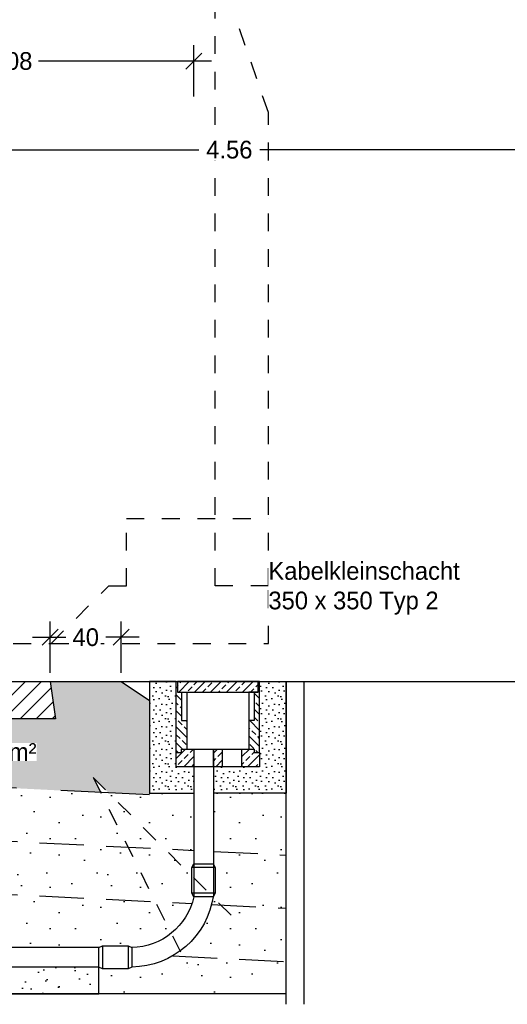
# Model space of a CAD drawing. Header units: metres. Extents: x -8 to 484, y -254 to 116.
# Tile 82 of 172: x 151.92 to 154.67, y -35.27 to -29.71. Entities that reach past the tile are written whole.
import ezdxf

# ---------------------------------------------------------------- set-up
doc = ezdxf.new("R2010")
doc.units = ezdxf.units.M
doc.linetypes.add('STRICHLINIE', pattern=[0.75, 0.5, -0.25])
doc.linetypes.add('STRICHPUNKT', pattern=[25.4, 12.7, -6.35, 0, -6.35])
for name, color, linetype in [('GTU_A_Druckbereich', 7, 'STRICHPUNKT'), ('GTU_A_Lichtraumprofil', 252, 'Continuous'), ('GTU_B', 253, 'Continuous'), ('GTU_B_Bemaßung', 253, 'Continuous'), ('GTU_P', 1, 'Continuous'), ('GTU_P_Baugrube', 11, 'Continuous'), ('GTU_P_Bemaßung', 1, 'Continuous'), ('GTU_P_Beschriftung', 1, 'Continuous')]:
    doc.layers.add(name, color=color, linetype=linetype)
doc.styles.add('PROVI', font='PROVI.SHX')
doc.dimstyles.new('1zu50', dxfattribs={"dimscale": 0.5, "dimtxt": 0.2, "dimasz": 0.18, "dimexe": 0.18, "dimexo": 0.02, "dimgap": 0.09, "dimtad": 0, "dimtih": 1, "dimtoh": 1, "dimzin": 4, "dimdsep": 46, "dimtxsty": 'PROVI', "dimblk1": 'OBLIQUE', "dimblk2": 'OBLIQUE', "dimsah": 1, "dimcen": 0.3, "dimdle": 0.2, "dimclrd": 256, "dimclre": 256, "dimclrt": 256, "dimadec": 0, "dimazin": 0, "dimtfac": 1, "dimtdec": 4, "dimtofl": 0, "dimtmove": 2, "dimatfit": 3, "dimldrblk": 'NONE', "dimfxl": 0.4, "dimfxlon": 1, "dimtfill": 1, "dimtfillclr": 256, "dimtolj": 1, "dimtzin": 0, "dimlwd": -1, "dimlwe": -1, "dimarcsym": 0})
doc.dimstyles.new('1zu50 (cm)', dxfattribs={"dimscale": 0.5, "dimtxt": 0.2, "dimasz": 0.18, "dimexe": 0.18, "dimexo": 0.02, "dimgap": 0.09, "dimtad": 0, "dimtih": 1, "dimtoh": 1, "dimdec": 0, "dimlfac": 100, "dimzin": 4, "dimdsep": 46, "dimtxsty": 'PROVI', "dimblk1": 'OBLIQUE', "dimblk2": 'OBLIQUE', "dimsah": 1, "dimcen": 0.3, "dimdle": 0.2, "dimclrd": 256, "dimclre": 256, "dimclrt": 256, "dimadec": 0, "dimazin": 0, "dimtfac": 1, "dimtdec": 4, "dimtofl": 0, "dimtmove": 2, "dimatfit": 3, "dimldrblk": 'NONE', "dimfxl": 0.4, "dimfxlon": 1, "dimtfill": 1, "dimtfillclr": 256, "dimtolj": 1, "dimtzin": 0, "dimlwd": -1, "dimlwe": -1, "dimarcsym": 0})
pattern_1 = [(45, (-40.98976, 10.93253), (-0.04490128, 0.04490128), []), (45, (-40.94486, 10.93253), (-0.04490128, 0.04490128), [0.03175, -0.015875])]

# ---------------------------------------------------------------- blocks, each defined once
blk = doc.blocks.new('Lira_250m GC mit_Ola')
at = {"layer": 'GTU_A_Lichtraumprofil', "linetype": 'STRICHLINIE', "ltscale": 0.2}
for points in [[(0.75, 0.055), (1.3875, 0.055), (1.3875, -0.038), (1.4625, -0.038), (1.4625, 0), (1.6125, 0), (1.6125, 0.055), (2.025, 0.055), (3.25, 0.055), (3.25, 0.38), (3.25, 3.05), (2.61, 4.9), (-1.11, 4.9), (-1.75, 3.05), (-1.75, 0.38), (-1.75, 0.055), (-0.525, 0.055), (-0.1125, 0.055), (-0.1125, 0), (0.0375, 0), (0.0375, -0.038), (0.1125, -0.038), (0.1125, 0.055), (0.75, 0.055)], [(3.25, 0.38), (2.95, 0.38), (2.95, 3.9172)], [(2.025, 0.055), (2.35, 0.38), (2.45, 0.38), (2.45, 0.76), (3.25, 0.76)]]:
    blk.add_lwpolyline(points, dxfattribs=at)
blk = doc.blocks.new('Druckbereich')
at = {"layer": 'GTU_A_Druckbereich', "linetype": 'STRICHLINIE', "ltscale": 0.2}
for p, q in [((-0.7377, -0.7), (-1.5862, -1.5485)), ((-0.7377, -0.7), (-1.2743, -1.7733)), ((2.2623, -0.7), (3.1108, -1.5485)), ((2.2623, -0.7), (2.799, -1.7733))]:
    blk.add_line(p, q, dxfattribs=at)
blk = doc.blocks.new('_OBLIQUE')
at = {"color": 0, "linetype": 'ByBlock'}
blk.add_line((-0.5, -0.5), (0.5, 0.5), dxfattribs=at)
blk = doc.blocks.new('*D473')
at = {"layer": 'Defpoints', "color": 0, "linetype": 'Continuous'}
for p in [(155.3844, -30.4451), (150.8244, -33.4871), (155.3844, -33.4871)]:
    blk.add_point(p, dxfattribs=at)
at = {"layer": 'GTU_B_Bemaßung', "linetype": 'Continuous'}
for p, q in [((150.8244, -30.6451), (150.8244, -30.3551)), ((155.3844, -30.6451), (155.3844, -30.3551)), ((150.7244, -30.4451), (152.9332, -30.4451)), ((155.4844, -30.4451), (153.2757, -30.4451))]:
    blk.add_line(p, q, dxfattribs=at)
at = {"layer": 'GTU_B_Bemaßung', "linetype": 'Continuous', "xscale": 0.09, "yscale": 0.09, "zscale": 0.09, "rotation": 180}
blk.add_blockref('_OBLIQUE', (150.8244, -30.4451), dxfattribs=at)
at = {"layer": 'GTU_B_Bemaßung', "linetype": 'Continuous', "xscale": 0.09, "yscale": 0.09, "zscale": 0.09}
blk.add_blockref('_OBLIQUE', (155.3844, -30.4451), dxfattribs=at)
at = {"layer": 'GTU_B_Bemaßung', "linetype": 'Continuous', "insert": (153.1044, -30.4451), "char_height": 0.1, "attachment_point": 5, "style": 'PROVI', "bg_fill": 3, "box_fill_scale": 1.1, "bg_fill_color": 256, "bg_fill_true_color": 13158600, "bg_fill_transparency": 0}
blk.add_mtext('\\A1;4.56', dxfattribs=at)
blk = doc.blocks.new('_None')
blk = doc.blocks.new('*D478')
at = {"layer": 'Defpoints', "color": 0, "linetype": 'Continuous'}
for p in [(152.9046, -29.9451), (150.8244, -33.4871), (152.9046, -33.8251)]:
    blk.add_point(p, dxfattribs=at)
at = {"layer": 'GTU_P_Bemaßung', "linetype": 'Continuous'}
for p, q in [((150.8244, -30.1451), (150.8244, -29.8551)), ((152.9046, -30.1451), (152.9046, -29.8551)), ((150.7244, -29.9451), (151.6995, -29.9451)), ((153.0046, -29.9451), (152.0295, -29.9451))]:
    blk.add_line(p, q, dxfattribs=at)
at = {"layer": 'GTU_P_Bemaßung', "linetype": 'Continuous', "xscale": 0.09, "yscale": 0.09, "zscale": 0.09, "rotation": 180}
blk.add_blockref('_OBLIQUE', (150.8244, -29.9451), dxfattribs=at)
at = {"layer": 'GTU_P_Bemaßung', "linetype": 'Continuous', "xscale": 0.09, "yscale": 0.09, "zscale": 0.09}
blk.add_blockref('_OBLIQUE', (152.9046, -29.9451), dxfattribs=at)
at = {"layer": 'GTU_P_Bemaßung', "linetype": 'Continuous', "insert": (151.8645, -29.9451), "char_height": 0.1, "attachment_point": 5, "style": 'PROVI', "bg_fill": 3, "box_fill_scale": 1.1, "bg_fill_color": 256, "bg_fill_true_color": 13158600, "bg_fill_transparency": 0}
blk.add_mtext('\\A1;2.08', dxfattribs=at)
blk = doc.blocks.new('*D480')
at = {"layer": 'Defpoints', "color": 0, "linetype": 'Continuous'}
for p in [(152.4954, -33.1951), (152.0954, -33.4451), (152.4954, -33.4451)]:
    blk.add_point(p, dxfattribs=at)
at = {"layer": 'GTU_P_Bemaßung', "linetype": 'Continuous'}
for p, q in [((152.0954, -33.3951), (152.0954, -33.1051)), ((152.4954, -33.3951), (152.4954, -33.1051)), ((151.9954, -33.1951), (152.1833, -33.1951)), ((152.5954, -33.1951), (152.4076, -33.1951))]:
    blk.add_line(p, q, dxfattribs=at)
at = {"layer": 'GTU_P_Bemaßung', "linetype": 'Continuous', "xscale": 0.09, "yscale": 0.09, "zscale": 0.09, "rotation": 180}
blk.add_blockref('_OBLIQUE', (152.0954, -33.1951), dxfattribs=at)
at = {"layer": 'GTU_P_Bemaßung', "linetype": 'Continuous', "xscale": 0.09, "yscale": 0.09, "zscale": 0.09}
blk.add_blockref('_OBLIQUE', (152.4954, -33.1951), dxfattribs=at)
at = {"layer": 'GTU_P_Bemaßung', "linetype": 'Continuous', "insert": (152.2954, -33.1951), "char_height": 0.1, "attachment_point": 5, "style": 'PROVI', "bg_fill": 3, "box_fill_scale": 1.1, "bg_fill_color": 256, "bg_fill_true_color": 13158600, "bg_fill_transparency": 0}
blk.add_mtext('\\A1;40', dxfattribs=at)
blk = doc.blocks.new('GTU_Kls Typ 2')
h = blk.add_hatch()
h.set_pattern_fill('ANSI33', color=256, scale=0.01, angle=156.5422)
h.set_pattern_definition([(135, (-40.98976, 10.93253), (-0.04490128, -0.04490128), []), (135, (-40.98976, 10.977434), (-0.04490128, -0.04490128), [0.03175, -0.015875])])
h.paths.add_polyline_path([(0.175, -0.22), (0.205, -0.22), (0.205, -0.06), (0.2275, -0.06), (0.2275, 0), (0.235, 0), (0.235, -0.4), (0.205, -0.4), (0.205, -0.38), (0.175, -0.38)])
h.paths.add_polyline_path([(-0.235, 0), (-0.2275, 0), (-0.2275, -0.06), (-0.205, -0.06), (-0.205, -0.22), (-0.175, -0.22), (-0.175, -0.38), (-0.205, -0.38), (-0.205, -0.4), (-0.235, -0.4)])
h = blk.add_hatch()
h.set_pattern_fill('ANSI33', color=256, scale=0.01, angle=66.5422)
h.set_pattern_definition(pattern_1)
h.paths.add_polyline_path([(0.235, -0.48), (0.235, -0.4), (0.205, -0.4), (0.205, -0.38), (0.135, -0.38), (0.135, -0.472, 0.414214), (0.143, -0.48)])
h.paths.add_polyline_path([(-0.205, -0.38), (-0.205, -0.4), (-0.235, -0.4), (-0.235, -0.48), (-0.143, -0.48, 0.414214), (-0.135, -0.472), (-0.135, -0.38)])
h.paths.add_polyline_path([(0.22, -0.06), (0.2275, 0), (-0.2275, 0), (-0.22, -0.06)])
h = blk.add_hatch()
h.set_pattern_fill('ANSI33', color=256, scale=0.01, angle=66.5422)
h.set_pattern_definition(pattern_1)
h.paths.add_polyline_path([(0.025, -0.472, -0.414214), (0.017, -0.48), (0, -0.48), (-0.017, -0.48, -0.414214), (-0.025, -0.472), (-0.025, -0.38), (0, -0.38), (0.025, -0.38)])
at = {"flags": 128}
for points in [[(-0.235, -0.4), (-0.235, 0), (-0.2275, 0), (-0.2275, -0.06), (-0.175, -0.06), (-0.175, -0.38)], [(0.2275, 0), (-0.2275, 0), (-0.2275, -0.06), (0.2275, -0.06), (0.2275, 0)], [(0.235, -0.4), (0.235, 0), (0.2275, 0), (0.2275, -0.06), (0.175, -0.06), (0.175, -0.38)], [(-0.205, -0.06), (-0.205, -0.22), (-0.175, -0.22)], [(0.205, -0.06), (0.205, -0.22), (0.175, -0.22)]]:
    blk.add_lwpolyline(points, dxfattribs=at)
blk.add_lwpolyline([(-0.235, -0.48), (-0.235, -0.4), (-0.205, -0.4), (-0.205, -0.38), (0, -0.38), (0.205, -0.38), (0.205, -0.4), (0.235, -0.4), (0.235, -0.48), (0.113, -0.48), (0.017, -0.48), (0, -0.48), (-0.017, -0.48), (-0.113, -0.48)], close=True, dxfattribs=at)
for points in [[(-0.135, -0.38), (-0.135, -0.472, -0.414214), (-0.143, -0.48)], [(-0.017, -0.48, -0.414214), (-0.025, -0.472), (-0.025, -0.38)], [(0.025, -0.38), (0.025, -0.472, -0.414214), (0.017, -0.48)], [(0.143, -0.48, -0.414214), (0.135, -0.472), (0.135, -0.38)]]:
    blk.add_lwpolyline(points, format="xyb", dxfattribs=at)

msp = doc.modelspace()

# ---------------------------------------------------------------- hatches: boundary and pattern name
at = {"layer": 'GTU_B'}
h = msp.add_hatch(dxfattribs=at)
h.set_pattern_fill('ANSI31', color=256, scale=0.02, style=0)
h.set_pattern_definition([(45, (143.324587, -38.48503), (-0.0449013, 0.0449013), [])])
h.paths.add_polyline_path([(149.5244, -33.6551), (149.5534, -33.4451), (149.7884, -33.4451), (149.8774, -33.4201), (149.8774, -33.4201), (149.8974, -33.4451), (150.2124, -33.4451), (150.2324, -33.4201), (150.2324, -33.4201), (150.3214, -33.4451), (150.3214, -33.4451), (150.6214, -33.4871), (151.0274, -33.4871), (151.3274, -33.4451), (151.3274, -33.4451), (151.4164, -33.4201), (151.4164, -33.4201), (151.4364, -33.4451), (151.7514, -33.4451), (151.7714, -33.4201), (151.7714, -33.4201), (151.8604, -33.4451), (152.0954, -33.4451), (152.1244, -33.6551)])
at = {"layer": 'GTU_P', "linetype": 'Continuous', "transparency": 33554508}
msp.add_hatch(color=256, dxfattribs=at).paths.add_polyline_path([(152.3367, -33.9851), (152.4243, -34.0726), (152.6546, -34.0842), (152.6546, -33.5512), (152.6546, -33.5512), (152.6546, -33.5512), (152.4954, -33.4451), (152.0954, -33.4451), (152.1244, -33.6551), (149.5244, -33.6551), (149.5534, -33.4451), (149.1534, -33.4451), (148.8546, -33.6443), (148.8546, -33.8942), (152.3794, -34.0704)])
at = {"layer": 'GTU_P'}
h = msp.add_hatch(dxfattribs=at)
h.set_pattern_fill('SCREED', color=256, scale=0.02, angle=45, style=0)
h.paths.add_polyline_path([(149.1401, -35.2051), (152.369, -35.2051), (152.369, -35.0551), (149.1401, -35.0551)])
at = {"layer": 'GTU_P_Baugrube', "linetype": 'Continuous', "transparency": 33554687}
h = msp.add_hatch(dxfattribs=at)
h.set_pattern_fill('DOTS2', color=256, scale=0.02, style=0)
h.paths.add_polyline_path([(153.4246, -34.0751), (153.0146, -34.0751), (153.0146, -34.4736), (153.0246, -34.4937), (153.0246, -34.639), (153.014, -34.6591), (153.0134, -34.6591), (153.0087, -34.6908), (152.9997, -34.7236), (152.9861, -34.7612), (152.9634, -34.8124), (152.9298, -34.8645), (152.8864, -34.9168), (152.8292, -34.9654), (152.7843, -34.9935), (152.7505, -35.0109), (152.7118, -35.0271), (152.6786, -35.0381), (152.6406, -35.0471), (152.6209, -35.0504), (152.5872, -35.0548), (152.5549, -35.0551), (152.5344, -35.0651), (152.3892, -35.0651), (152.369, -35.0551), (152.369, -35.2051), (153.4246, -35.2051)])

# ---------------------------------------------------------------- linework, layer by layer
at = {"layer": 'GTU_B', "flags": 128}
msp.add_lwpolyline([(149.5244, -33.6551), (149.5534, -33.4451), (149.7884, -33.4451), (149.8774, -33.4201), (149.8974, -33.4451), (150.2124, -33.4451), (150.2324, -33.4201), (150.3214, -33.4451), (150.6214, -33.4871), (151.0274, -33.4871), (151.3274, -33.4451), (151.4164, -33.4201), (151.4364, -33.4451), (151.7514, -33.4451), (151.7714, -33.4201), (151.8604, -33.4451), (152.0954, -33.4451), (152.1244, -33.6551), (149.5244, -33.6551)], dxfattribs=at)
at = {"layer": 'GTU_P', "linetype": 'Continuous'}
msp.add_line((152.4954, -33.4451), (157.0246, -33.4451), dxfattribs=at)
at = {"layer": 'GTU_P'}
for p, q in [((153.0246, -34.4937), (152.894, -34.4937)), ((153.0246, -34.639), (152.894, -34.639)), ((152.369, -34.9451), (149.1401, -34.9451)), ((152.3892, -34.9345), (152.3892, -35.0651)), ((152.5344, -34.9345), (152.5344, -35.0651)), ((152.369, -35.0551), (149.1401, -35.0551))]:
    msp.add_line(p, q, dxfattribs=at)
at = {"layer": 'GTU_P', "linetype": 'STRICHLINIE'}
msp.add_lwpolyline([(152.0954, -33.4451), (152.4954, -33.4451), (152.4954, -33.4451), (152.6546, -33.5512)], dxfattribs=at)
at = {"layer": 'GTU_P', "linetype": 'Continuous'}
for points in [[(152.9046, -33.8251), (152.9046, -34.6591, -0.347307), (152.5546, -34.9451)], [(153.0146, -33.8251), (153.0146, -34.6511, -0.371558), (152.5546, -35.0551)]]:
    msp.add_lwpolyline(points, format="xyb", dxfattribs=at)
at = {"layer": 'GTU_P'}
for points in [[(152.894, -34.639), (152.894, -34.4937), (152.904, -34.4736), (153.014, -34.4736), (153.0246, -34.4937), (153.0246, -34.639), (153.014, -34.6591), (152.904, -34.6591)], [(152.5344, -35.0651), (152.3892, -35.0651), (152.369, -35.0551), (152.369, -34.9451), (152.3892, -34.9345), (152.5344, -34.9345), (152.5546, -34.9451), (152.5546, -35.0551)]]:
    msp.add_lwpolyline(points, close=True, dxfattribs=at)
at = {"layer": 'GTU_P', "linetype": 'Continuous'}
msp.add_lwpolyline([(149.1401, -35.2051), (152.369, -35.2051), (152.369, -35.0551), (149.1401, -35.0551)], close=True, dxfattribs=at)
at = {"layer": 'GTU_P_Baugrube', "linetype": 'STRICHLINIE', "ltscale": 0.5}
for p, q in [((148.6644, -34.185), (152.9046, -34.397)), ((153.0146, -34.4025), (153.4246, -34.423)), ((148.6644, -34.4854), (152.8941, -34.6969)), ((153.0045, -34.7024), (153.4246, -34.7234)), ((152.7855, -34.9918), (153.4246, -35.0238))]:
    msp.add_line(p, q, dxfattribs=at)
at = {"layer": 'GTU_P_Baugrube', "linetype": 'Continuous'}
msp.add_line((153.4246, -35.2051), (147.7446, -35.2051), dxfattribs=at)

# ---------------------------------------------------------------- block references
at = {"layer": 'GTU_A_Druckbereich'}
msp.add_blockref('Druckbereich', (150.0744, -33.2851), dxfattribs=at)
at = {"layer": 'GTU_A_Lichtraumprofil'}
msp.add_blockref('Lira_250m GC mit_Ola', (150.0746, -33.285), dxfattribs=at)

# ---------------------------------------------------------------- next in the draw order: dimensions: what is measured, and where the dimension line sits
at = {"layer": 'GTU_B_Bemaßung', "linetype": 'Continuous'}
dim = msp.add_linear_dim(base=(155.3844, -30.4451), p1=(150.8244, -33.4871), p2=(155.3844, -33.4871), dimstyle='1zu50', dxfattribs=at)
dim.commit()
dim.dimension.update_dxf_attribs({"geometry": '*D473', "text_midpoint": (153.1044, -30.4451)})

# ---------------------------------------------------------------- next in the draw order: linework, layer by layer
at = {"layer": 'GTU_P_Baugrube', "linetype": 'Continuous'}
msp.add_lwpolyline([(153.4246, -35.2651), (153.4246, -33.4451), (153.5246, -33.4451), (153.5246, -35.2651)], dxfattribs=at)

# ---------------------------------------------------------------- next in the draw order: texts
at = {"layer": 'GTU_P_Beschriftung', "insert": (153.3246, -33.0675), "char_height": 0.1, "attachment_point": 7, "style": 'PROVI', "bg_fill": 3, "box_fill_scale": 1, "bg_fill_color": 256, "bg_fill_true_color": 13158600, "bg_fill_transparency": 0}
msp.add_mtext('Kabelkleinschacht\\P350 x 350 Typ 2', dxfattribs=at)

# ---------------------------------------------------------------- next in the draw order: dimensions: what is measured, and where the dimension line sits
at = {"layer": 'GTU_P_Bemaßung', "linetype": 'Continuous'}
dim = msp.add_linear_dim(base=(152.9046, -29.9451), p1=(150.8244, -33.4871), p2=(152.9046, -33.8251), dimstyle='1zu50', dxfattribs=at)
dim.commit()
dim.dimension.update_dxf_attribs({"geometry": '*D478', "text_midpoint": (151.8645, -29.9451)})

# ---------------------------------------------------------------- next in the draw order: hatches: boundary and pattern name
at = {"layer": 'GTU_P', "linetype": 'Continuous'}
h = msp.add_hatch(dxfattribs=at)
h.set_pattern_fill('DOTS2', color=256, scale=0.005, style=0)
h.set_pattern_definition([(0, (134.34467, -837.31133), (0, 0.127), [0, -0.127]), (0, (134.38531, -837.30879), (0, 0.127), [0, -0.127]), (0, (134.36245, -837.28085), (0, 0.127), [0, -0.127]), (0, (134.39039, -837.26053), (0, 0.127), [0, -0.127]), (0, (134.35737, -837.25291), (0, 0.127), [0, -0.127]), (0, (134.36753, -837.22243), (0, 0.127), [0, -0.127]), (0, (134.34975, -837.19957), (0, 0.127), [0, -0.127]), (0, (134.39039, -837.20211), (0, 0.127), [0, -0.127]), (0, (134.42087, -837.19703), (0, 0.127), [0, -0.127]), (0, (134.43611, -837.22751), (0, 0.127), [0, -0.127]), (0, (134.46151, -837.23005), (0, 0.127), [0, -0.127]), (0, (134.46151, -837.27577), (0, 0.127), [0, -0.127]), (0, (134.43865, -837.29101), (0, 0.127), [0, -0.127]), (0, (134.40309, -837.28339), (0, 0.127), [0, -0.127]), (0, (134.42595, -837.26053), (0, 0.127), [0, -0.127]), (0, (134.40309, -837.23767), (0, 0.127), [0, -0.127]), (0, (134.45643, -837.30879), (0, 0.127), [0, -0.127])])
h.paths.add_polyline_path([(152.6546, -34.0751), (152.9046, -34.0751), (152.9046, -33.9251), (152.8046, -33.9251), (152.8046, -33.8451), (152.8046, -33.4451), (152.6546, -33.4451)])
h.paths.add_polyline_path([(152.6546, -33.4451), (152.8046, -33.4451), (152.8046, -33.4451), (152.6546, -33.4451)])
h.paths.add_polyline_path([(153.0146, -33.9251), (153.0146, -34.0751), (153.1231, -34.0751), (153.0646, -33.9251), (153.0566, -33.9251), (153.0226, -33.9251)])
h.paths.add_polyline_path([(153.2746, -33.4451), (153.2746, -33.8451), (153.2746, -33.9251), (153.0646, -33.9251), (153.1231, -34.0751), (153.4246, -34.0751), (153.4246, -33.4451)])
h.paths.add_polyline_path([(153.2746, -33.4451), (153.4246, -33.4451), (153.4246, -33.4451)])

# ---------------------------------------------------------------- next in the draw order: linework, layer by layer
for points in [[(152.8046, -33.4451), (152.6546, -33.4451), (152.6546, -34.0751), (152.9046, -34.0751)], [(153.2746, -33.4451), (153.4246, -33.4451), (153.4246, -34.0751), (153.0146, -34.0751)]]:
    msp.add_lwpolyline(points, dxfattribs=at)

# ---------------------------------------------------------------- next in the draw order: block references
msp.add_blockref('GTU_Kls Typ 2', (153.0396, -33.4451), dxfattribs=at)

# ---------------------------------------------------------------- next in the draw order: texts
at = {"layer": 'GTU_P_Beschriftung', "insert": (151.6395, -33.8935), "char_height": 0.1, "attachment_point": 8, "style": 'PROVI', "bg_fill": 3, "box_fill_scale": 1, "bg_fill_color": 256, "bg_fill_true_color": 13158600, "bg_fill_transparency": 0}
msp.add_mtext('\\pxr0;E{\\H0.538462x;v2=}50MN/m²', dxfattribs=at)

# ---------------------------------------------------------------- next in the draw order: dimensions: what is measured, and where the dimension line sits
at = {"layer": 'GTU_P_Bemaßung', "linetype": 'Continuous'}
dim = msp.add_linear_dim(base=(152.4954, -33.1951), p1=(152.0954, -33.4451), p2=(152.4954, -33.4451), dimstyle='1zu50 (cm)', dxfattribs=at)
dim.commit()
dim.dimension.update_dxf_attribs({"geometry": '*D480', "text_midpoint": (152.2954, -33.1951)})

# ---------------------------------------------------------------- next in the draw order: hatches: boundary and pattern name
at = {"layer": 'GTU_P_Baugrube', "linetype": 'Continuous', "transparency": 33554687}
h = msp.add_hatch(dxfattribs=at)
h.set_pattern_fill('DOTS2', color=256, scale=0.02, style=0)
h.paths.add_polyline_path([(148.8546, -33.8942), (148.8546, -34.0751), (148.6046, -34.0751), (148.6046, -34.4656), (148.6152, -34.4857), (148.6152, -34.631), (148.6046, -34.6511), (148.6205, -34.7111), (148.6484, -34.7664), (148.662, -34.7885), (148.6912, -34.8254), (148.7228, -34.8561), (148.7537, -34.8798), (148.7844, -34.8987), (148.8132, -34.9126), (148.8409, -34.9241), (148.8803, -34.9355), (148.9197, -34.9423), (148.9546, -34.9451), (148.9747, -34.9345), (149.12, -34.9345), (149.1401, -34.9451), (152.369, -34.9451), (152.3892, -34.9345), (152.5344, -34.9345), (152.5546, -34.9451), (152.6284, -34.9363), (152.7, -34.9106), (152.7568, -34.8772), (152.8069, -34.8341), (152.8388, -34.7983), (152.8617, -34.7643), (152.8924, -34.697), (152.904, -34.6591), (152.894, -34.639), (152.894, -34.4937), (152.9046, -34.4724), (152.9046, -34.0751), (152.6546, -34.0751), (152.6546, -34.0842)])

# ---------------------------------------------------------------- next in the draw order: linework, layer by layer
at = {"layer": 'GTU_P', "linetype": 'STRICHLINIE'}
msp.add_lwpolyline([(152.6546, -34.0842), (148.8546, -33.8942)], dxfattribs=at)

doc.saveas('drawing.dxf')
